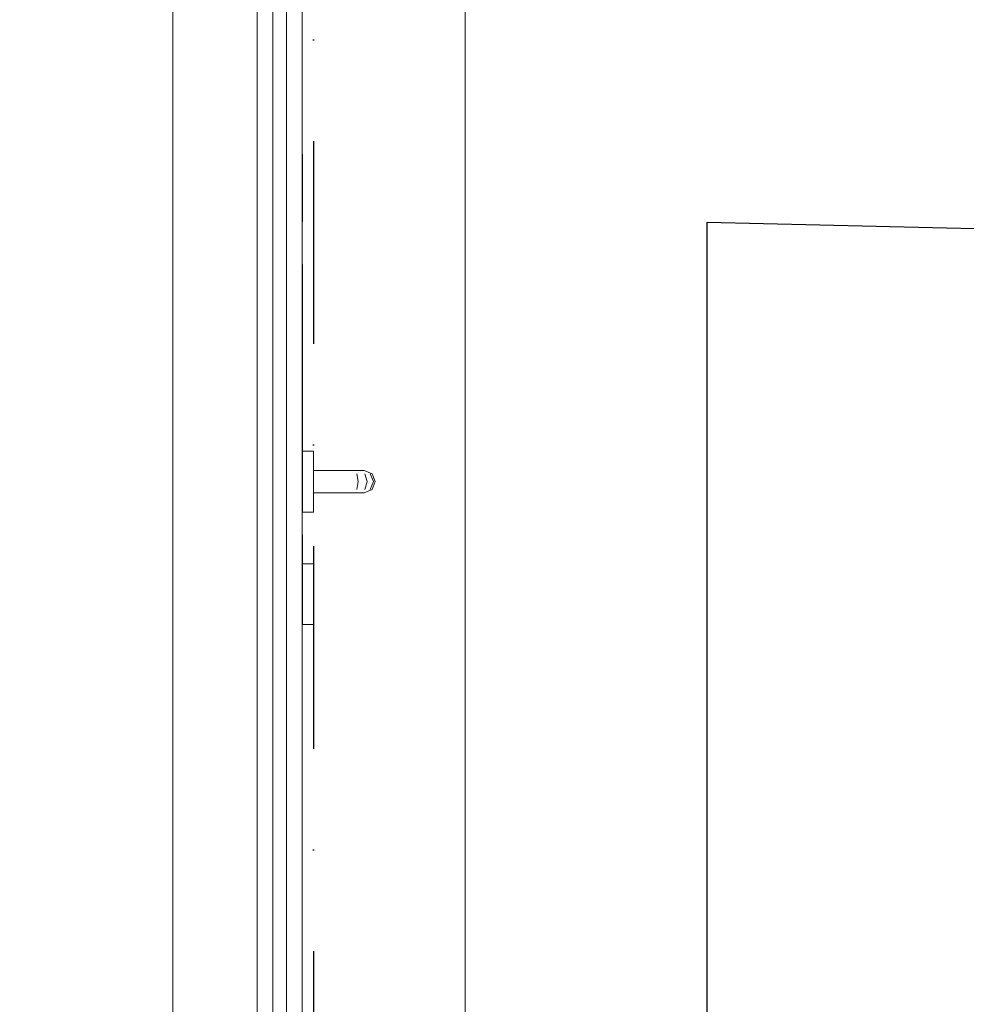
# Model space of a CAD drawing. Header units: millimetres. Extents: x 58537 to 97688, y -8921 to 14216.
# Tile 21 of 189: x 64844 to 65686, y 535 to 1411. Entities that reach past the tile are written whole.
import ezdxf
from ezdxf.enums import TextEntityAlignment as Align

# ---------------------------------------------------------------- set-up
doc = ezdxf.new("R2010")
doc.units = ezdxf.units.MM
doc.header["$MEASUREMENT"] = 0
doc.linetypes.add('Kropki i Kreski', pattern=[360, 180, -90, 0, -90])
doc.linetypes.add('Wipeout_Contour', pattern=[1000, 0, -1000])
for name, color, linetype, lineweight in [('Nowe_A-Opisy-Ściany_Nr_pióra__1', 7, 'Continuous', 13), ('Nowe_A-Osi_Nr_pióra__6', 5, 'Continuous', 13), ('Nowe_A-Wymiary-Zewnętrzne_Nr_pióra__46', 5, 'Continuous', 15), ('Nowe_Drzwi Archicad_Nr_pióra__3', 7, 'Continuous', 13), ('Nowe_Drzwi Archicad_Nr_pióra__43', 7, 'Continuous', 13), ('Nowe_Drzwi Archicad_Nr_pióra__87', 7, 'Continuous', 13)]:
    doc.layers.add(name, color=color, linetype=linetype, lineweight=lineweight)
for name, color, linetype in [('Nowe_A-Osi', 7, 'Continuous'), ('Nowe_A-Wymiary-Zewnętrzne', 7, 'Continuous'), ('Nowe_A-Ściany-Działowe', 7, 'Continuous'), ('Nowe_A-Ściany-Zewnętrzne', 7, 'Continuous'), ('Nowe_Drzwi Archicad', 7, 'Continuous')]:
    doc.layers.add(name, color=color, linetype=linetype)
for name, color, linetype, lineweight, true_color in [('Nowe_A-Osi_Nr_pióra__25', 7, 'Continuous', 25, 0x40a5ff), ('Nowe_A-Wymiary-Zewnętrzne_Nr_pióra__45', 7, 'Continuous', 15, 0x40a5ff), ('Nowe_A-Wymiary-Zewnętrzne_Nr_pióra__85', 7, 'Continuous', 13, 0x80c2ff)]:
    doc.layers.add(name, color=color, linetype=linetype, lineweight=lineweight, true_color=true_color)
doc.styles.add('STYL_AUTOMATYCZNY_1', font='arial.ttf')
doc.styles.add('STYL_AUTOMATYCZNY_2', font='arial.ttf')
doc.dimstyles.new('STYL_AUTOMATYCZNY__1', dxfattribs={"dimtxt": 125, "dimasz": 47.5, "dimexe": 0.18, "dimexo": 20, "dimgap": 0, "dimtad": 1, "dimdec": 1, "dimlfac": 0.1, "dimzin": 0, "dimdsep": 46, "dimtxsty": 'STYL_AUTOMATYCZNY_2', "dimblk": 'ARROWHEAD_11', "dimblk1": 'ARROWHEAD_11', "dimblk2": 'ARROWHEAD_11', "dimcen": 0.09, "dimclrd": 256, "dimclre": 256, "dimclrt": 5, "dimadec": 1, "dimazin": 0, "dimtfac": 1, "dimtdec": 4, "dimtmove": 0, "dimatfit": 3, "dimfxl": 0, "dimtolj": 1, "dimtzin": 0, "dimarcsym": 0})
doc.dimstyles.new('STYL_AUTOMATYCZNY__2', dxfattribs={"dimtxt": 0.18, "dimasz": 182.4, "dimexe": 0.18, "dimexo": 0.0625, "dimgap": 0, "dimtad": 0, "dimtih": 1, "dimtoh": 1, "dimdec": 4, "dimzin": 0, "dimdsep": 46, "dimcen": 0.09, "dimadec": 0, "dimazin": 0, "dimtfac": 1, "dimtdec": 4, "dimtmove": 0, "dimatfit": 3, "dimldrblk": 'ARROWHEAD_11', "dimfxl": 0, "dimtolj": 1, "dimtzin": 0, "dimarcsym": 0})

# ---------------------------------------------------------------- blocks, each defined once
blk = doc.blocks.new('ElemPrzekroju_25')
at = {"color": 254, "linetype": 'Wipeout_Contour', "lineweight": 0, "ltscale": 259574.874263}
blk.add_wipeout([(64980.07, 2200), (64770.07, 2200), (64770.07, 12), (64980.07, 12)], dxfattribs=at).dxf.layer = 'Nowe_A-Ściany-Zewnętrzne'
at = {"color": 254, "linetype": 'Wipeout_Contour', "lineweight": 0, "ltscale": 1237644.162955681}
blk.add_wipeout([(65095.07, 1027), (65105.07, 1027), (65105.07, 1010), (65150.07, 1010), (65157.14, 1007.07), (65160.07, 1000), (65157.14, 992.93), (65150.07, 990), (65105.07, 990), (65105.07, 973), (65095.07, 973), (65095.07, 927), (65105.07, 927), (65105.07, 873), (65095.07, 873), (65095.07, 12), (65240.07, 12), (65240.07, 2200), (65095.07, 2200)], dxfattribs=at).dxf.layer = 'Nowe_A-Ściany-Zewnętrzne'
blk = doc.blocks.new('ElemPrzekroju_88')
at = {"color": 254, "linetype": 'Wipeout_Contour', "lineweight": 0, "ltscale": 531300.380185}
blk.add_wipeout([(67805.09, 2540), (65240.07, 2540), (65240.07, 12), (65265.07, 12), (65265.07, 0), (67258.07, 0), (67258.07, 2117), (67805.09, 2117)], dxfattribs=at).dxf.layer = 'Nowe_A-Ściany-Działowe'
blk = doc.blocks.new('ElemPrzekroju_356')
at = {"layer": 'Nowe_Drzwi Archicad_Nr_pióra__87', "color": 7, "linetype": 'Continuous', "lineweight": 13}
blk.add_line((65240.07, 12), (65240.07, 2200), dxfattribs=at)
at = {"color": 254, "linetype": 'Wipeout_Contour', "lineweight": 0, "ltscale": 260142.029964}
blk.add_wipeout([(64980.07, 2160), (64980.07, 12), (65055.07, 12), (65055.07, 2160)], dxfattribs=at).dxf.layer = 'Nowe_Drzwi Archicad'
at = {"color": 254, "linetype": 'Wipeout_Contour', "lineweight": 0, "ltscale": 260643.008662}
blk.add_wipeout([(65150.07, 1010), (65148.93, 1010), (65155.59, 1007.07), (65157.14, 1007.07)], dxfattribs=at).dxf.layer = 'Nowe_Drzwi Archicad'
at = {"color": 254, "linetype": 'Wipeout_Contour', "lineweight": 0, "ltscale": 260661.671609}
blk.add_wipeout([(65160.07, 1000), (65158.35, 1000), (65155.59, 992.93), (65157.14, 992.93)], dxfattribs=at).dxf.layer = 'Nowe_Drzwi Archicad'
at = {"color": 254, "linetype": 'Wipeout_Contour', "lineweight": 0, "ltscale": 260449.278806}
blk.add_wipeout([(65105.07, 976.62), (65104.97, 976.62), (65104.97, 973), (65105.07, 973)], dxfattribs=at).dxf.layer = 'Nowe_Drzwi Archicad'
at = {"color": 254, "linetype": 'Wipeout_Contour', "lineweight": 0, "ltscale": 260446.001485}
blk.add_wipeout([(65104.97, 923.38), (65104.97, 913.5), (65105.07, 913.5), (65105.07, 923.38)], dxfattribs=at).dxf.layer = 'Nowe_Drzwi Archicad'
at = {"layer": 'Nowe_Drzwi Archicad_Nr_pióra__3', "color": 7, "linetype": 'Continuous', "lineweight": 13}
blk.add_line((64980.07, 12), (64980.07, 2160), dxfattribs=at)
at = {"color": 254, "linetype": 'Wipeout_Contour', "lineweight": 0, "ltscale": 260662.105656}
blk.add_wipeout([(65157.14, 1007.07), (65155.59, 1007.07), (65158.35, 1000), (65160.07, 1000)], dxfattribs=at).dxf.layer = 'Nowe_Drzwi Archicad'
at = {"color": 254, "linetype": 'Wipeout_Contour', "lineweight": 0, "ltscale": 260641.960716}
blk.add_wipeout([(65157.14, 992.93), (65155.59, 992.93), (65148.93, 990), (65150.07, 990)], dxfattribs=at).dxf.layer = 'Nowe_Drzwi Archicad'
at = {"color": 254, "linetype": 'Wipeout_Contour', "lineweight": 0, "ltscale": 260449.685075}
blk.add_wipeout([(65104.97, 986.5), (65104.97, 976.62), (65105.07, 976.62), (65105.07, 986.5)], dxfattribs=at).dxf.layer = 'Nowe_Drzwi Archicad'
at = {"color": 254, "linetype": 'Wipeout_Contour', "lineweight": 0, "ltscale": 260446.38309}
blk.add_wipeout([(65104.97, 923.38), (65105.07, 923.38), (65105.07, 927), (65104.97, 927)], dxfattribs=at).dxf.layer = 'Nowe_Drzwi Archicad'
at = {"color": 254, "linetype": 'Wipeout_Contour', "lineweight": 0, "ltscale": 260445.346675}
blk.add_wipeout([(65104.97, 900), (65105.07, 900), (65105.07, 913.5), (65104.97, 913.5)], dxfattribs=at).dxf.layer = 'Nowe_Drzwi Archicad'
at = {"color": 254, "linetype": 'Wipeout_Contour', "lineweight": 0, "ltscale": 260632.35774}
blk.add_wipeout([(65148.93, 1010), (65145.68, 1010), (65150.78, 1007.07), (65155.59, 1007.07)], dxfattribs=at).dxf.layer = 'Nowe_Drzwi Archicad'
at = {"color": 254, "linetype": 'Wipeout_Contour', "lineweight": 0, "ltscale": 260450.394902}
blk.add_wipeout([(65105.07, 1000), (65104.97, 1000), (65104.97, 986.5), (65105.07, 986.5)], dxfattribs=at).dxf.layer = 'Nowe_Drzwi Archicad'
at = {"color": 254, "linetype": 'Wipeout_Contour', "lineweight": 0, "ltscale": 260648.170429}
blk.add_wipeout([(65158.35, 1000), (65152.89, 1000), (65150.78, 992.93), (65155.59, 992.93)], dxfattribs=at).dxf.layer = 'Nowe_Drzwi Archicad'
at = {"color": 254, "linetype": 'Wipeout_Contour', "lineweight": 0, "ltscale": 260429.481024}
blk.add_wipeout([(65104.97, 976.62), (65095.17, 976.62), (65095.17, 973), (65104.97, 973)], dxfattribs=at).dxf.layer = 'Nowe_Drzwi Archicad'
at = {"color": 254, "linetype": 'Wipeout_Contour', "lineweight": 0, "ltscale": 260426.203453}
blk.add_wipeout([(65095.17, 923.38), (65095.17, 913.5), (65104.97, 913.5), (65104.97, 923.38)], dxfattribs=at).dxf.layer = 'Nowe_Drzwi Archicad'
at = {"color": 254, "linetype": 'Wipeout_Contour', "lineweight": 0, "ltscale": 260444.60026}
blk.add_wipeout([(65104.97, 886.5), (65105.07, 886.5), (65105.07, 900), (65104.97, 900)], dxfattribs=at).dxf.layer = 'Nowe_Drzwi Archicad'
at = {"color": 254, "linetype": 'Wipeout_Contour', "lineweight": 0, "ltscale": 260451.224233}
blk.add_wipeout([(65105.07, 1013.5), (65104.97, 1013.5), (65104.97, 1000), (65105.07, 1000)], dxfattribs=at).dxf.layer = 'Nowe_Drzwi Archicad'
at = {"color": 254, "linetype": 'Wipeout_Contour', "lineweight": 0, "ltscale": 260648.604497}
blk.add_wipeout([(65155.59, 1007.07), (65150.78, 1007.07), (65152.89, 1000), (65158.35, 1000)], dxfattribs=at).dxf.layer = 'Nowe_Drzwi Archicad'
at = {"color": 254, "linetype": 'Wipeout_Contour', "lineweight": 0, "ltscale": 260631.309752}
blk.add_wipeout([(65155.59, 992.93), (65150.78, 992.93), (65145.68, 990), (65148.93, 990)], dxfattribs=at).dxf.layer = 'Nowe_Drzwi Archicad'
at = {"color": 254, "linetype": 'Wipeout_Contour', "lineweight": 0, "ltscale": 260429.887324}
blk.add_wipeout([(65095.17, 986.5), (65095.17, 976.62), (65104.97, 976.62), (65104.97, 986.5)], dxfattribs=at).dxf.layer = 'Nowe_Drzwi Archicad'
at = {"color": 254, "linetype": 'Wipeout_Contour', "lineweight": 0, "ltscale": 260426.585087}
blk.add_wipeout([(65095.17, 923.38), (65104.97, 923.38), (65104.97, 927), (65095.17, 927)], dxfattribs=at).dxf.layer = 'Nowe_Drzwi Archicad'
at = {"color": 254, "linetype": 'Wipeout_Contour', "lineweight": 0, "ltscale": 260425.548593}
blk.add_wipeout([(65095.17, 900), (65104.97, 900), (65104.97, 913.5), (65095.17, 913.5)], dxfattribs=at).dxf.layer = 'Nowe_Drzwi Archicad'
at = {"color": 254, "linetype": 'Wipeout_Contour', "lineweight": 0, "ltscale": 260443.962242}
blk.add_wipeout([(65105.07, 886.5), (65104.97, 886.5), (65104.97, 876.62), (65105.07, 876.62)], dxfattribs=at).dxf.layer = 'Nowe_Drzwi Archicad'
at = {"layer": 'Nowe_Drzwi Archicad_Nr_pióra__3', "color": 7, "linetype": 'Continuous', "lineweight": 13}
for p, q in [((65105.07, 973), (65104.97, 973)), ((65105.07, 973), (65105.07, 976.62)), ((65105.07, 927), (65104.97, 927)), ((65105.07, 923.38), (65105.07, 927)), ((65105.07, 913.5), (65105.07, 923.38))]:
    blk.add_line(p, q, dxfattribs=at)
at = {"color": 254, "linetype": 'Wipeout_Contour', "lineweight": 0, "ltscale": 260451.95085}
blk.add_wipeout([(65104.97, 1023.38), (65104.97, 1013.5), (65105.07, 1013.5), (65105.07, 1023.38)], dxfattribs=at).dxf.layer = 'Nowe_Drzwi Archicad'
at = {"color": 254, "linetype": 'Wipeout_Contour', "lineweight": 0, "ltscale": 260612.29952}
blk.add_wipeout([(65145.68, 1010), (65140.81, 1010), (65143.57, 1007.07), (65150.78, 1007.07)], dxfattribs=at).dxf.layer = 'Nowe_Drzwi Archicad'
at = {"color": 254, "linetype": 'Wipeout_Contour', "lineweight": 0, "ltscale": 260430.597204}
blk.add_wipeout([(65104.97, 1000), (65095.17, 1000), (65095.17, 986.5), (65104.97, 986.5)], dxfattribs=at).dxf.layer = 'Nowe_Drzwi Archicad'
at = {"color": 254, "linetype": 'Wipeout_Contour', "lineweight": 0, "ltscale": 260622.53626}
blk.add_wipeout([(65152.89, 1000), (65144.71, 1000), (65143.57, 992.93), (65150.78, 992.93)], dxfattribs=at).dxf.layer = 'Nowe_Drzwi Archicad'
at = {"color": 254, "linetype": 'Wipeout_Contour', "lineweight": 0, "ltscale": 260409.683245}
blk.add_wipeout([(65095.17, 976.62), (65095.07, 976.62), (65095.07, 973), (65095.17, 973)], dxfattribs=at).dxf.layer = 'Nowe_Drzwi Archicad'
at = {"color": 254, "linetype": 'Wipeout_Contour', "lineweight": 0, "ltscale": 260406.405426}
blk.add_wipeout([(65095.07, 923.38), (65095.07, 913.5), (65095.17, 913.5), (65095.17, 923.38)], dxfattribs=at).dxf.layer = 'Nowe_Drzwi Archicad'
at = {"color": 254, "linetype": 'Wipeout_Contour', "lineweight": 0, "ltscale": 260424.802122}
blk.add_wipeout([(65095.17, 886.5), (65104.97, 886.5), (65104.97, 900), (65095.17, 900)], dxfattribs=at).dxf.layer = 'Nowe_Drzwi Archicad'
at = {"color": 254, "linetype": 'Wipeout_Contour', "lineweight": 0, "ltscale": 260443.597432}
blk.add_wipeout([(65104.97, 873), (65105.07, 873), (65105.07, 876.62), (65104.97, 876.62)], dxfattribs=at).dxf.layer = 'Nowe_Drzwi Archicad'
at = {"layer": 'Nowe_Drzwi Archicad_Nr_pióra__3', "color": 7, "linetype": 'Continuous', "lineweight": 13}
blk.add_line((65105.07, 900), (65105.07, 913.5), dxfattribs=at)
at = {"color": 254, "linetype": 'Wipeout_Contour', "lineweight": 0, "ltscale": 260452.373913}
blk.add_wipeout([(65105.07, 1027), (65104.97, 1027), (65104.97, 1023.38), (65105.07, 1023.38)], dxfattribs=at).dxf.layer = 'Nowe_Drzwi Archicad'
at = {"color": 254, "linetype": 'Wipeout_Contour', "lineweight": 0, "ltscale": 260431.426598}
blk.add_wipeout([(65104.97, 1013.5), (65095.17, 1013.5), (65095.17, 1000), (65104.97, 1000)], dxfattribs=at).dxf.layer = 'Nowe_Drzwi Archicad'
at = {"color": 254, "linetype": 'Wipeout_Contour', "lineweight": 0, "ltscale": 260622.970368}
blk.add_wipeout([(65150.78, 1007.07), (65143.57, 1007.07), (65144.71, 1000), (65152.89, 1000)], dxfattribs=at).dxf.layer = 'Nowe_Drzwi Archicad'
at = {"color": 254, "linetype": 'Wipeout_Contour', "lineweight": 0, "ltscale": 260611.251454}
blk.add_wipeout([(65150.78, 992.93), (65143.57, 992.93), (65140.81, 990), (65145.68, 990)], dxfattribs=at).dxf.layer = 'Nowe_Drzwi Archicad'
at = {"color": 254, "linetype": 'Wipeout_Contour', "lineweight": 0, "ltscale": 260410.089576}
blk.add_wipeout([(65095.07, 986.5), (65095.07, 976.62), (65095.17, 976.62), (65095.17, 986.5)], dxfattribs=at).dxf.layer = 'Nowe_Drzwi Archicad'
at = {"color": 254, "linetype": 'Wipeout_Contour', "lineweight": 0, "ltscale": 260406.787088}
blk.add_wipeout([(65095.07, 923.38), (65095.17, 923.38), (65095.17, 927), (65095.07, 927)], dxfattribs=at).dxf.layer = 'Nowe_Drzwi Archicad'
at = {"color": 254, "linetype": 'Wipeout_Contour', "lineweight": 0, "ltscale": 260405.750516}
blk.add_wipeout([(65095.07, 900), (65095.17, 900), (65095.17, 913.5), (65095.07, 913.5)], dxfattribs=at).dxf.layer = 'Nowe_Drzwi Archicad'
at = {"color": 254, "linetype": 'Wipeout_Contour', "lineweight": 0, "ltscale": 260424.164055}
blk.add_wipeout([(65104.97, 886.5), (65095.17, 886.5), (65095.17, 876.62), (65104.97, 876.62)], dxfattribs=at).dxf.layer = 'Nowe_Drzwi Archicad'
at = {"layer": 'Nowe_Drzwi Archicad_Nr_pióra__3', "color": 7, "linetype": 'Continuous', "lineweight": 13}
for p, q in [((65150.07, 1010), (65157.14, 1007.07)), ((65150.78, 1007.07), (65152.89, 1000)), ((65155.59, 1007.07), (65158.35, 1000)), ((65157.14, 1007.07), (65160.07, 1000)), ((65152.89, 1000), (65150.78, 992.93)), ((65158.35, 1000), (65155.59, 992.93)), ((65160.07, 1000), (65157.14, 992.93)), ((65157.14, 992.93), (65150.07, 990)), ((65105.07, 886.5), (65105.07, 900))]:
    blk.add_line(p, q, dxfattribs=at)
at = {"color": 254, "linetype": 'Wipeout_Contour', "lineweight": 0, "ltscale": 260432.153271}
blk.add_wipeout([(65095.17, 1013.5), (65104.97, 1013.5), (65104.97, 1023.38), (65095.17, 1023.38)], dxfattribs=at).dxf.layer = 'Nowe_Drzwi Archicad'
at = {"color": 254, "linetype": 'Wipeout_Contour', "lineweight": 0, "ltscale": 260586.695808}
blk.add_wipeout([(65140.81, 1010), (65135.07, 1010), (65135.77, 1007.07), (65143.57, 1007.07)], dxfattribs=at).dxf.layer = 'Nowe_Drzwi Archicad'
at = {"color": 254, "linetype": 'Wipeout_Contour', "lineweight": 0, "ltscale": 260410.79951}
blk.add_wipeout([(65095.17, 1000), (65095.07, 1000), (65095.07, 986.5), (65095.17, 986.5)], dxfattribs=at).dxf.layer = 'Nowe_Drzwi Archicad'
at = {"color": 254, "linetype": 'Wipeout_Contour', "lineweight": 0, "ltscale": 260590.6921}
blk.add_wipeout([(65144.71, 1000), (65136.06, 1000), (65135.77, 992.93), (65143.57, 992.93)], dxfattribs=at).dxf.layer = 'Nowe_Drzwi Archicad'
at = {"color": 254, "linetype": 'Wipeout_Contour', "lineweight": 0, "ltscale": 260405.003987}
blk.add_wipeout([(65095.07, 886.5), (65095.17, 886.5), (65095.17, 900), (65095.07, 900)], dxfattribs=at).dxf.layer = 'Nowe_Drzwi Archicad'
at = {"color": 254, "linetype": 'Wipeout_Contour', "lineweight": 0, "ltscale": 260423.799217}
blk.add_wipeout([(65095.17, 873), (65104.97, 873), (65104.97, 876.62), (65095.17, 876.62)], dxfattribs=at).dxf.layer = 'Nowe_Drzwi Archicad'
at = {"layer": 'Nowe_Drzwi Archicad_Nr_pióra__3', "color": 7, "linetype": 'Continuous', "lineweight": 13}
for p, q in [((65150.07, 990), (65148.93, 990)), ((65105.07, 876.62), (65105.07, 886.5)), ((65105.07, 873), (65105.07, 876.62)), ((65105.07, 873), (65104.97, 873))]:
    blk.add_line(p, q, dxfattribs=at)
at = {"color": 254, "linetype": 'Wipeout_Contour', "lineweight": 0, "ltscale": 260432.576365}
blk.add_wipeout([(65104.97, 1027), (65095.17, 1027), (65095.17, 1023.38), (65104.97, 1023.38)], dxfattribs=at).dxf.layer = 'Nowe_Drzwi Archicad'
at = {"color": 254, "linetype": 'Wipeout_Contour', "lineweight": 0, "ltscale": 260411.628967}
blk.add_wipeout([(65095.17, 1013.5), (65095.07, 1013.5), (65095.07, 1000), (65095.17, 1000)], dxfattribs=at).dxf.layer = 'Nowe_Drzwi Archicad'
at = {"color": 254, "linetype": 'Wipeout_Contour', "lineweight": 0, "ltscale": 260591.126258}
blk.add_wipeout([(65143.57, 1007.07), (65135.77, 1007.07), (65136.06, 1000), (65144.71, 1000)], dxfattribs=at).dxf.layer = 'Nowe_Drzwi Archicad'
at = {"color": 254, "linetype": 'Wipeout_Contour', "lineweight": 0, "ltscale": 260585.647642}
blk.add_wipeout([(65143.57, 992.93), (65135.77, 992.93), (65135.07, 990), (65140.81, 990)], dxfattribs=at).dxf.layer = 'Nowe_Drzwi Archicad'
at = {"color": 254, "linetype": 'Wipeout_Contour', "lineweight": 0, "ltscale": 260404.365872}
blk.add_wipeout([(65095.17, 886.5), (65095.07, 886.5), (65095.07, 876.62), (65095.17, 876.62)], dxfattribs=at).dxf.layer = 'Nowe_Drzwi Archicad'
at = {"layer": 'Nowe_Drzwi Archicad_Nr_pióra__3', "color": 7, "linetype": 'Continuous', "lineweight": 13}
for p, q in [((65105.07, 1027), (65104.97, 1027)), ((65105.07, 1023.38), (65105.07, 1027)), ((65145.68, 1010), (65140.81, 1010)), ((65143.57, 1007.07), (65144.71, 1000)), ((65148.93, 1010), (65145.68, 1010)), ((65150.07, 1010), (65148.93, 1010)), ((65144.71, 1000), (65143.57, 992.93)), ((65145.68, 990), (65140.81, 990)), ((65148.93, 990), (65145.68, 990))]:
    blk.add_line(p, q, dxfattribs=at)
at = {"color": 254, "linetype": 'Wipeout_Contour', "lineweight": 0, "ltscale": 260412.355696}
blk.add_wipeout([(65095.07, 1023.38), (65095.07, 1013.5), (65095.17, 1013.5), (65095.17, 1023.38)], dxfattribs=at).dxf.layer = 'Nowe_Drzwi Archicad'
at = {"color": 254, "linetype": 'Wipeout_Contour', "lineweight": 0, "ltscale": 260512.245245}
blk.add_wipeout([(65135.07, 1010), (65105.07, 1010), (65105.07, 1007.07), (65135.77, 1007.07)], dxfattribs=at).dxf.layer = 'Nowe_Drzwi Archicad'
at = {"color": 254, "linetype": 'Wipeout_Contour', "lineweight": 0, "ltscale": 260512.473755}
blk.add_wipeout([(65136.06, 1000), (65105.07, 1000), (65105.07, 992.93), (65135.77, 992.93)], dxfattribs=at).dxf.layer = 'Nowe_Drzwi Archicad'
at = {"color": 254, "linetype": 'Wipeout_Contour', "lineweight": 0, "ltscale": 260404.001007}
blk.add_wipeout([(65095.07, 873), (65095.17, 873), (65095.17, 876.62), (65095.07, 876.62)], dxfattribs=at).dxf.layer = 'Nowe_Drzwi Archicad'
at = {"layer": 'Nowe_Drzwi Archicad_Nr_pióra__3', "color": 7, "linetype": 'Continuous', "lineweight": 13}
blk.add_line((65105.07, 1013.5), (65105.07, 1023.38), dxfattribs=at)
at = {"color": 254, "linetype": 'Wipeout_Contour', "lineweight": 0, "ltscale": 260412.778822}
blk.add_wipeout([(65095.17, 1027), (65095.07, 1027), (65095.07, 1023.38), (65095.17, 1023.38)], dxfattribs=at).dxf.layer = 'Nowe_Drzwi Archicad'
at = {"color": 254, "linetype": 'Wipeout_Contour', "lineweight": 0, "ltscale": 260512.908042}
blk.add_wipeout([(65135.77, 1007.07), (65105.07, 1007.07), (65105.07, 1000), (65136.06, 1000)], dxfattribs=at).dxf.layer = 'Nowe_Drzwi Archicad'
at = {"color": 254, "linetype": 'Wipeout_Contour', "lineweight": 0, "ltscale": 260511.196781}
blk.add_wipeout([(65135.77, 992.93), (65105.07, 992.93), (65105.07, 990), (65135.07, 990)], dxfattribs=at).dxf.layer = 'Nowe_Drzwi Archicad'
at = {"layer": 'Nowe_Drzwi Archicad_Nr_pióra__3', "color": 7, "linetype": 'Continuous', "lineweight": 13}
for p, q in [((65105.07, 1010), (65105.07, 1013.5)), ((65105.07, 1010), (65105.07, 1007.07)), ((65135.07, 1010), (65105.07, 1010)), ((65105.07, 1007.07), (65105.07, 1000)), ((65140.81, 1010), (65135.07, 1010)), ((65105.07, 1000), (65105.07, 992.93)), ((65105.07, 992.93), (65105.07, 990)), ((65105.07, 986.5), (65105.07, 990)), ((65135.07, 990), (65105.07, 990)), ((65140.81, 990), (65135.07, 990)), ((65105.07, 976.62), (65105.07, 986.5))]:
    blk.add_line(p, q, dxfattribs=at)
at = {"color": 254, "linetype": 'Wipeout_Contour', "lineweight": 0, "ltscale": 260407.643364}
blk.add_wipeout([(65095.07, 2092), (65075.07, 2092), (65075.07, 92), (65095.07, 92)], dxfattribs=at).dxf.layer = 'Nowe_Drzwi Archicad'
at = {"layer": 'Nowe_Drzwi Archicad_Nr_pióra__3', "color": 7, "linetype": 'Continuous', "lineweight": 13}
for p, q in [((65095.07, 2092), (65095.07, 92)), ((65095.17, 1291.08), (65095.17, 1230.85)), ((65095.17, 1193.2), (65095.17, 1152.23)), ((65095.17, 1152.23), (65095.17, 1092)), ((65095.17, 1031.77), (65095.17, 1092)), ((65095.17, 1027), (65095.07, 1027)), ((65095.17, 1024.62), (65095.17, 1031.77)), ((65104.97, 1027), (65095.17, 1027)), ((65095.17, 990.8), (65095.17, 1005.63)), ((65095.17, 973), (65095.07, 973)), ((65104.97, 973), (65095.17, 973)), ((65095.17, 892.92), (65095.17, 953.15)), ((65095.17, 927), (65095.07, 927)), ((65104.97, 927), (65095.17, 927)), ((65095.17, 873), (65095.07, 873)), ((65104.97, 873), (65095.17, 873))]:
    blk.add_line(p, q, dxfattribs=at)
at = {"layer": 'Nowe_Drzwi Archicad_Nr_pióra__43', "color": 7, "linetype": 'Continuous', "lineweight": 13}
blk.add_line((65081.07, 92), (65081.07, 2092), dxfattribs=at)
at = {"color": 254, "linetype": 'Wipeout_Contour', "lineweight": 0, "ltscale": 260327.664056}
blk.add_wipeout([(65075.07, 2092), (65055.07, 2092), (65055.07, 92), (65075.07, 92)], dxfattribs=at).dxf.layer = 'Nowe_Drzwi Archicad'
at = {"layer": 'Nowe_Drzwi Archicad_Nr_pióra__3', "color": 7, "linetype": 'Continuous', "lineweight": 13}
for p, q in [((65055.07, 2092), (65055.07, 92)), ((65054.97, 1292.89), (65054.97, 1105.73)), ((65054.97, 891.11), (65054.97, 1078.27))]:
    blk.add_line(p, q, dxfattribs=at)
at = {"layer": 'Nowe_Drzwi Archicad_Nr_pióra__43', "color": 7, "linetype": 'Continuous', "lineweight": 13}
blk.add_line((65069.07, 2092), (65069.07, 92), dxfattribs=at)
blk = doc.blocks.new('Standardowy znacznik osi[1]', base_point=(65105.07, 13465.75))
at = {"layer": 'Nowe_A-Osi_Nr_pióra__25', "color": 161, "linetype": 'Kropki i Kreski', "lineweight": 25, "true_color": 0x40a5ff}
blk.add_line((65105.07, 12465.75), (65105.07, -1000), dxfattribs=at)
at = {"layer": 'Nowe_A-Osi_Nr_pióra__6', "color": 5, "lineweight": 13, "style": 'STYL_AUTOMATYCZNY_1'}
for tag, p in [('AC_MarkerText_1_0', (65105.07, 14040.76)), ('AC_MarkerText_1_1', (65105.07, -2175))]:
    blk.add_attdef(tag, text='', height=400, rotation=360, dxfattribs=at).set_placement(p, align=Align.TOP_CENTER)
blk = doc.blocks.new('*D973')
at = {"layer": 'Nowe_A-Wymiary-Zewnętrzne_Nr_pióra__45', "linetype": 'Continuous', "lineweight": 15, "true_color": 0x40a5ff}
for points in [[(66434, 2200), (66434.95, 2195.22), (66437.66, 2191.16), (66441.72, 2188.45), (66446.5, 2187.5), (66451.28, 2188.45), (66455.34, 2191.16), (66458.05, 2195.22), (66459, 2200), (66458.05, 2204.78), (66455.34, 2208.84), (66451.28, 2211.55), (66446.5, 2212.5), (66441.72, 2211.55), (66437.66, 2208.84), (66434.95, 2204.78)], [(66434, 0), (66434.95, -4.78), (66437.66, -8.84), (66441.72, -11.55), (66446.5, -12.5), (66451.28, -11.55), (66455.34, -8.84), (66458.05, -4.78), (66459, 0), (66458.05, 4.78), (66455.34, 8.84), (66451.28, 11.55), (66446.5, 12.5), (66441.72, 11.55), (66437.66, 8.84), (66434.95, 4.78)]]:
    blk.add_hatch(color=161, dxfattribs=at).paths.add_polyline_path(points)
at = {"layer": 'Nowe_A-Wymiary-Zewnętrzne_Nr_pióra__45', "color": 161, "linetype": 'Continuous', "lineweight": 15, "true_color": 0x40a5ff}
for centre in [(66446.5, 2200), (66446.5, 0)]:
    blk.add_circle(centre, 12.5, dxfattribs=at)
at = {"layer": 'Nowe_A-Wymiary-Zewnętrzne_Nr_pióra__85', "color": 151, "linetype": 'Continuous', "lineweight": 13, "true_color": 0x80c2ff}
for p, q in [((66434, 2200), (66399.62, 2200)), ((66493.37, 2200), (66459, 2200)), ((66446.5, 12.5), (66446.5, 2187.5)), ((66434, 0), (66399.62, 0)), ((66493.37, 0), (66459, 0))]:
    blk.add_line(p, q, dxfattribs=at)
at = {"layer": 'Nowe_A-Wymiary-Zewnętrzne_Nr_pióra__46', "color": 5, "lineweight": 15, "char_height": 125, "attachment_point": 7, "rotation": 90, "style": 'STYL_AUTOMATYCZNY_2'}
for s, insert in [('\\A1;{\\pql;\\fArial|b0|i0|c238|p0;\\W1.000000;34,0}', (66421.5, 1853.85)), ('\\A1;{\\pql;\\fArial|b0|i0|c238|p0;\\W1.000000;220,0}', (66421.5, 718.68))]:
    blk.add_mtext(s, dxfattribs=dict(at, insert=insert))
blk = doc.blocks.new('ARROWHEAD_11')
at = {"color": 0, "linetype": 'Continuous', "lineweight": 0}
blk.add_line((0, 0), (-1, 0), dxfattribs=at)
at = {"color": 0, "linetype": 'Continuous', "lineweight": 0, "const_width": 0.25, "flags": 128}
blk.add_lwpolyline([(-0.125, 0, 1), (0.125, 0, 1)], format="xyb", close=True, dxfattribs=at)
blk = doc.blocks.new('*D1013')
at = {"layer": 'Nowe_A-Wymiary-Zewnętrzne_Nr_pióra__45', "linetype": 'Continuous', "lineweight": 15, "true_color": 0x40a5ff}
for points in [[(93173.54, 2200), (93174.49, 2195.22), (93177.2, 2191.16), (93181.25, 2188.45), (93186.04, 2187.5), (93190.82, 2188.45), (93194.88, 2191.16), (93197.59, 2195.22), (93198.54, 2200), (93197.59, 2204.78), (93194.88, 2208.84), (93190.82, 2211.55), (93186.04, 2212.5), (93181.25, 2211.55), (93177.2, 2208.84), (93174.49, 2204.78)], [(93173.54, 0), (93174.49, -4.78), (93177.2, -8.84), (93181.25, -11.55), (93186.04, -12.5), (93190.82, -11.55), (93194.88, -8.84), (93197.59, -4.78), (93198.54, 0), (93197.59, 4.78), (93194.88, 8.84), (93190.82, 11.55), (93186.04, 12.5), (93181.25, 11.55), (93177.2, 8.84), (93174.49, 4.78)]]:
    blk.add_hatch(color=161, dxfattribs=at).paths.add_polyline_path(points)
at = {"layer": 'Nowe_A-Wymiary-Zewnętrzne_Nr_pióra__45', "color": 161, "linetype": 'Continuous', "lineweight": 15, "true_color": 0x40a5ff}
for centre in [(93186.04, 2200), (93186.04, 0)]:
    blk.add_circle(centre, 12.5, dxfattribs=at)
at = {"layer": 'Nowe_A-Wymiary-Zewnętrzne_Nr_pióra__85', "color": 151, "linetype": 'Continuous', "lineweight": 13, "true_color": 0x80c2ff}
for p, q in [((93173.54, 2200), (93139.16, 2200)), ((93232.91, 2200), (93198.54, 2200)), ((93186.04, 12.5), (93186.04, 2187.5)), ((93173.54, 0), (93139.16, 0)), ((93232.91, 0), (93198.54, 0))]:
    blk.add_line(p, q, dxfattribs=at)
at = {"layer": 'Nowe_A-Wymiary-Zewnętrzne_Nr_pióra__46', "color": 5, "lineweight": 15, "char_height": 125, "attachment_point": 7, "rotation": 90, "style": 'STYL_AUTOMATYCZNY_2'}
for s, insert in [('\\A1;{\\pql;\\fArial|b0|i0|c238|p0;\\W1.000000;220,0}', (93161.04, 1052.33)), ('\\A1;{\\pql;\\fArial|b0|i0|c238|p0;\\W1.000000;14,0}', (93161.04, 12.5))]:
    blk.add_mtext(s, dxfattribs=dict(at, insert=insert))
blk = doc.blocks.new('*D1027')
at = {"layer": 'Nowe_A-Wymiary-Zewnętrzne_Nr_pióra__45', "linetype": 'Continuous', "lineweight": 15, "true_color": 0x40a5ff}
for points in [[(93506.73, 12845.37), (93507.68, 12840.59), (93510.39, 12836.54), (93514.45, 12833.83), (93519.23, 12832.87), (93524.01, 12833.83), (93528.07, 12836.54), (93530.78, 12840.59), (93531.73, 12845.37), (93530.78, 12850.16), (93528.07, 12854.21), (93524.01, 12856.92), (93519.23, 12857.87), (93514.45, 12856.92), (93510.39, 12854.21), (93507.68, 12850.16)], [(93506.73, -450), (93507.68, -454.78), (93510.39, -458.84), (93514.45, -461.55), (93519.23, -462.5), (93524.01, -461.55), (93528.07, -458.84), (93530.78, -454.78), (93531.73, -450), (93530.78, -445.22), (93528.07, -441.16), (93524.01, -438.45), (93519.23, -437.5), (93514.45, -438.45), (93510.39, -441.16), (93507.68, -445.22)]]:
    blk.add_hatch(color=161, dxfattribs=at).paths.add_polyline_path(points)
at = {"layer": 'Nowe_A-Wymiary-Zewnętrzne_Nr_pióra__45', "color": 161, "linetype": 'Continuous', "lineweight": 15, "true_color": 0x40a5ff}
for centre in [(93519.23, 12845.37), (93519.23, -450)]:
    blk.add_circle(centre, 12.5, dxfattribs=at)
at = {"layer": 'Nowe_A-Wymiary-Zewnętrzne_Nr_pióra__85', "color": 151, "linetype": 'Continuous', "lineweight": 13, "true_color": 0x80c2ff}
for p, q in [((93519.23, 12857.87), (93519.23, 12870.37)), ((93506.73, 12845.37), (93472.36, 12845.37)), ((93566.11, 12845.37), (93531.73, 12845.37)), ((93519.23, -437.5), (93519.23, 12832.87)), ((93506.73, -450), (93472.36, -450)), ((93566.11, -450), (93531.73, -450)), ((93519.23, -475), (93519.23, -462.5))]:
    blk.add_line(p, q, dxfattribs=at)
at = {"layer": 'Nowe_A-Wymiary-Zewnętrzne_Nr_pióra__46', "color": 5, "lineweight": 15, "insert": (93494.23, 5911.71), "char_height": 125, "attachment_point": 7, "rotation": 90, "style": 'STYL_AUTOMATYCZNY_2'}
blk.add_mtext('\\A1;{\\pql;\\fArial|b0|i0|c238|p0;\\W1.000000;1\xa0329,5}', dxfattribs=at)
blk = doc.blocks.new('*D1032')
at = {"layer": 'Nowe_A-Wymiary-Zewnętrzne_Nr_pióra__45', "linetype": 'Continuous', "lineweight": 15, "true_color": 0x40a5ff}
for points in [[(90228.51, 2200), (90229.46, 2195.22), (90232.17, 2191.16), (90236.23, 2188.45), (90241.01, 2187.5), (90245.79, 2188.45), (90249.85, 2191.16), (90252.56, 2195.22), (90253.51, 2200), (90252.56, 2204.78), (90249.85, 2208.84), (90245.79, 2211.55), (90241.01, 2212.5), (90236.23, 2211.55), (90232.17, 2208.84), (90229.46, 2204.78)], [(90228.51, 0), (90229.46, -4.78), (90232.17, -8.84), (90236.23, -11.55), (90241.01, -12.5), (90245.79, -11.55), (90249.85, -8.84), (90252.56, -4.78), (90253.51, 0), (90252.56, 4.78), (90249.85, 8.84), (90245.79, 11.55), (90241.01, 12.5), (90236.23, 11.55), (90232.17, 8.84), (90229.46, 4.78)]]:
    blk.add_hatch(color=161, dxfattribs=at).paths.add_polyline_path(points)
at = {"layer": 'Nowe_A-Wymiary-Zewnętrzne_Nr_pióra__45', "color": 161, "linetype": 'Continuous', "lineweight": 15, "true_color": 0x40a5ff}
for centre in [(90241.01, 2200), (90241.01, 0)]:
    blk.add_circle(centre, 12.5, dxfattribs=at)
at = {"layer": 'Nowe_A-Wymiary-Zewnętrzne_Nr_pióra__85', "color": 151, "linetype": 'Continuous', "lineweight": 13, "true_color": 0x80c2ff}
for p, q in [((90228.51, 2200), (90194.13, 2200)), ((90287.88, 2200), (90253.51, 2200)), ((90241.01, 12.5), (90241.01, 2187.5)), ((90228.51, 0), (90194.13, 0)), ((90287.88, 0), (90253.51, 0))]:
    blk.add_line(p, q, dxfattribs=at)
at = {"layer": 'Nowe_A-Wymiary-Zewnętrzne_Nr_pióra__46', "color": 5, "lineweight": 15, "char_height": 125, "attachment_point": 7, "rotation": 90, "style": 'STYL_AUTOMATYCZNY_2'}
for s, insert in [('\\A1;{\\pql;\\fArial|b0|i0|c238|p0;\\W1.000000;34,0}', (90216.01, 1853.85)), ('\\A1;{\\pql;\\fArial|b0|i0|c238|p0;\\W1.000000;220,0}', (90216.01, 718.68))]:
    blk.add_mtext(s, dxfattribs=dict(at, insert=insert))
blk = doc.blocks.new('*D1049')
at = {"layer": 'Nowe_A-Wymiary-Zewnętrzne_Nr_pióra__45', "linetype": 'Continuous', "lineweight": 15, "true_color": 0x40a5ff}
for points in [[(77300.15, 1370), (77301.1, 1365.22), (77303.81, 1361.16), (77307.87, 1358.45), (77312.65, 1357.5), (77317.44, 1358.45), (77321.49, 1361.16), (77324.2, 1365.22), (77325.15, 1370), (77324.2, 1374.78), (77321.49, 1378.84), (77317.44, 1381.55), (77312.65, 1382.5), (77307.87, 1381.55), (77303.81, 1378.84), (77301.1, 1374.78)], [(77300.15, 0), (77301.1, -4.78), (77303.81, -8.84), (77307.87, -11.55), (77312.65, -12.5), (77317.44, -11.55), (77321.49, -8.84), (77324.2, -4.78), (77325.15, 0), (77324.2, 4.78), (77321.49, 8.84), (77317.44, 11.55), (77312.65, 12.5), (77307.87, 11.55), (77303.81, 8.84), (77301.1, 4.78)]]:
    blk.add_hatch(color=161, dxfattribs=at).paths.add_polyline_path(points)
at = {"layer": 'Nowe_A-Wymiary-Zewnętrzne_Nr_pióra__45', "color": 161, "linetype": 'Continuous', "lineweight": 15, "true_color": 0x40a5ff}
for centre in [(77312.65, 1370), (77312.65, 0)]:
    blk.add_circle(centre, 12.5, dxfattribs=at)
at = {"layer": 'Nowe_A-Wymiary-Zewnętrzne_Nr_pióra__85', "color": 151, "linetype": 'Continuous', "lineweight": 13, "true_color": 0x80c2ff}
for p, q in [((77300.15, 1370), (77265.78, 1370)), ((77359.53, 1370), (77325.15, 1370)), ((77312.65, 12.5), (77312.65, 1357.5)), ((77300.15, 0), (77265.78, 0)), ((77359.53, 0), (77325.15, 0))]:
    blk.add_line(p, q, dxfattribs=at)
at = {"layer": 'Nowe_A-Wymiary-Zewnętrzne_Nr_pióra__46', "color": 5, "lineweight": 15, "char_height": 125, "attachment_point": 7, "rotation": 90, "style": 'STYL_AUTOMATYCZNY_2'}
for s, insert in [('\\A1;{\\pql;\\fArial|b0|i0|c238|p0;\\W1.000000;16,0}', (77287.65, 1023.85)), ('\\A1;{\\pql;\\fArial|b0|i0|c238|p0;\\W1.000000;137,0}', (77287.65, 303.68))]:
    blk.add_mtext(s, dxfattribs=dict(at, insert=insert))

msp = doc.modelspace()

# ---------------------------------------------------------------- block references
at = {"layer": 'Nowe_A-Ściany-Zewnętrzne', "lineweight": 0}
msp.add_blockref('ElemPrzekroju_25', (0, 0), dxfattribs=at)

# ---------------------------------------------------------------- next in the draw order: block references
at = {"layer": 'Nowe_A-Ściany-Działowe', "lineweight": 0}
msp.add_blockref('ElemPrzekroju_88', (0, 0), dxfattribs=at)

# ---------------------------------------------------------------- next in the draw order: block references
at = {"layer": 'Nowe_Drzwi Archicad', "lineweight": 0}
msp.add_blockref('ElemPrzekroju_356', (0, 0), dxfattribs=at)

# ---------------------------------------------------------------- next in the draw order: leaders
at = {"layer": 'Nowe_A-Opisy-Ściany_Nr_pióra__1', "color": 7, "linetype": 'Continuous', "lineweight": 13, "annotation_type": 0, "has_hookline": 1, "hookline_direction": 0, "text_width": 273.15}
msp.add_leader([(65455.26, -360), (65455.26, 1230.57), (65824.68, 1221.99)], dimstyle='STYL_AUTOMATYCZNY__2', dxfattribs=at)

# ---------------------------------------------------------------- next in the draw order: block references
at = {"layer": 'Nowe_A-Osi', "color": 8, "linetype": 'Continuous', "lineweight": 13}
msp.add_blockref('Standardowy znacznik osi[1]', (65105.07, 13465.75), dxfattribs=at)

# ---------------------------------------------------------------- next in the draw order: dimensions: what is measured, and where the dimension line sits
at = {"layer": 'Nowe_A-Wymiary-Zewnętrzne', "color": 151, "linetype": 'Continuous', "lineweight": 13, "true_color": 0x80c2ff}
for base, p1, p2, picture, middle in [((93519.23, 12845.37), (63041.84, -450), (64717.21, 12845.37), '*D1027', (93431.73, 6192.83)), ((66446.5, 2200), (58537.27, 0), (65240.07, 2200), '*D973', (66359, 928.07)), ((93186.04, 2200), (58537.27, 0), (64770.07, 2200), '*D1013', (93098.54, 1261.72)), ((90241.01, 2200), (58537.27, 0), (65240.07, 2200), '*D1032', (90153.51, 928.07)), ((77312.65, 1370), (58537.27, 0), (77870.07, 1370), '*D1049', (77225.15, 513.07))]:
    dim = msp.add_linear_dim(base=base, p1=p1, p2=p2, angle=90, dimstyle='STYL_AUTOMATYCZNY__1', dxfattribs=at)
    dim.commit()
    dim.dimension.update_dxf_attribs({"geometry": picture, "text_midpoint": middle, "dimtype": 160, "text_rotation": 90})

doc.saveas('drawing.dxf')
